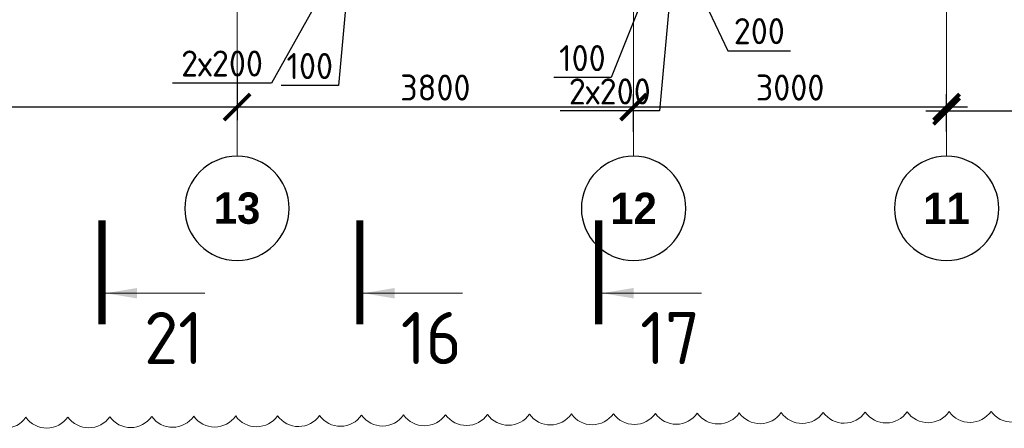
# Model space of a CAD drawing. Header units: millimetres. Extents: x 376598 to 1249954, y -318491 to -22134.
# Tile 153 of 256: x 610661 to 620098, y -123926 to -120007. Entities that reach past the tile are written whole.
import ezdxf

# ---------------------------------------------------------------- set-up
doc = ezdxf.new("R2010")
doc.units = ezdxf.units.MM
doc.linetypes.add('______5', pattern=[1100, 800, -100, 100, -100])
doc.linetypes.add('осевая', pattern=[50.8, 31.75, -6.35, 6.35, -6.35])
for name, color, linetype, lineweight in [('Оси', 40, '______5', 18), ('РАЗМЕРЫ', 1, 'Continuous', 9), ('Узлы', 7, 'Continuous', 0)]:
    doc.layers.add(name, color=color, linetype=linetype, lineweight=lineweight)
doc.styles.add('Century Gothic', font='GOTHIC.TTF')
doc.styles.add('GOST-2.304_Type-B', font='GOST_Common.ttf')
doc.dimstyles.new('СПДС', dxfattribs={"dimscale": 100, "dimtxt": 2.5, "dimasz": 2.5, "dimexe": 1.25, "dimexo": 0, "dimtad": 1, "dimdec": 0, "dimtxsty": 'GOST-2.304_Type-B', "dimblk": 'ARCHTICK', "dimcen": 2.5, "dimdle": 2, "dimadec": 0, "dimazin": 2, "dimtfac": 0.75, "dimtdec": 0, "dimtmove": 1, "dimatfit": 3, "dimfxl": 1, "dimtolj": 1, "dimarcsym": 1})

# ---------------------------------------------------------------- blocks, each defined once
blk = doc.blocks.new('NSY101')
at = {"color": 0, "linetype": 'ByBlock', "lineweight": -2}
blk.add_circle((0, 0), 50, dxfattribs=at)
blk = doc.blocks.new('_ArchTick')
at = {"color": 0, "linetype": 'ByBlock', "const_width": 0.15}
blk.add_lwpolyline([(-0.5, -0.5), (0.5, 0.5)], dxfattribs=at)
blk = doc.blocks.new('*D85')
at = {"layer": 'DEFPOINTS', "color": 0, "lineweight": 0, "transparency": 16777216}
for p in [(619544.8, -120885.6), (621844.8, -121068), (619544.8, -121080.3)]:
    blk.add_point(p, dxfattribs=at)
at = {"layer": 'РАЗМЕРЫ', "color": 0, "lineweight": -2, "transparency": 16777216}
for p, q in [((619544.8, -121080.3), (619544.8, -120760.6)), ((621844.8, -121068), (621844.8, -120760.6)), ((622044.8, -120885.6), (619344.8, -120885.6))]:
    blk.add_line(p, q, dxfattribs=at)
at = {"layer": 'РАЗМЕРЫ', "color": 0, "lineweight": -2, "transparency": 16777216, "xscale": 250, "yscale": 250, "zscale": 250, "rotation": 180}
blk.add_blockref('_ArchTick', (619544.8, -120885.6), dxfattribs=at)
at = {"layer": 'РАЗМЕРЫ', "color": 0, "lineweight": -2, "transparency": 16777216, "xscale": 250, "yscale": 250, "zscale": 250}
blk.add_blockref('_ArchTick', (621844.8, -120885.6), dxfattribs=at)
at = {"layer": 'РАЗМЕРЫ', "color": 0, "lineweight": 0, "transparency": 16777216, "insert": (620694.8, -120698.1), "char_height": 250, "attachment_point": 5, "style": 'GOST-2.304_Type-B'}
blk.add_mtext('\\A1;2300', dxfattribs=at)
blk = doc.blocks.new('*D86')
at = {"layer": 'DEFPOINTS', "color": 0, "lineweight": 0, "transparency": 16777216}
for p in [(616544.8, -120845.4), (616544.8, -121084.2), (619544.8, -121080.3)]:
    blk.add_point(p, dxfattribs=at)
at = {"layer": 'РАЗМЕРЫ', "color": 0, "lineweight": -2, "transparency": 16777216}
for p, q in [((616544.8, -121084.2), (616544.8, -120720.4)), ((619544.8, -121080.3), (619544.8, -120720.4)), ((619744.8, -120845.4), (616344.8, -120845.4))]:
    blk.add_line(p, q, dxfattribs=at)
at = {"layer": 'РАЗМЕРЫ', "color": 0, "lineweight": -2, "transparency": 16777216, "xscale": 250, "yscale": 250, "zscale": 250, "rotation": 180}
blk.add_blockref('_ArchTick', (616544.8, -120845.4), dxfattribs=at)
at = {"layer": 'РАЗМЕРЫ', "color": 0, "lineweight": -2, "transparency": 16777216, "xscale": 250, "yscale": 250, "zscale": 250}
blk.add_blockref('_ArchTick', (619544.8, -120845.4), dxfattribs=at)
at = {"layer": 'РАЗМЕРЫ', "color": 0, "lineweight": 0, "transparency": 16777216, "insert": (618044.8, -120657.9), "char_height": 250, "attachment_point": 5, "style": 'GOST-2.304_Type-B'}
blk.add_mtext('\\A1;3000', dxfattribs=at)
blk = doc.blocks.new('*D87')
at = {"layer": 'DEFPOINTS', "color": 0, "lineweight": 0, "transparency": 16777216}
for p in [(612744.8, -120519.8), (612744.8, -120845.4), (616544.8, -121084.2)]:
    blk.add_point(p, dxfattribs=at)
at = {"layer": 'РАЗМЕРЫ', "color": 0, "lineweight": -2, "transparency": 16777216}
for p, q in [((612744.8, -120519.8), (612744.8, -120970.4)), ((616544.8, -121084.2), (616544.8, -120720.4)), ((616744.8, -120845.4), (612544.8, -120845.4))]:
    blk.add_line(p, q, dxfattribs=at)
at = {"layer": 'РАЗМЕРЫ', "color": 0, "lineweight": -2, "transparency": 16777216, "xscale": 250, "yscale": 250, "zscale": 250, "rotation": 180}
blk.add_blockref('_ArchTick', (612744.8, -120845.4), dxfattribs=at)
at = {"layer": 'РАЗМЕРЫ', "color": 0, "lineweight": -2, "transparency": 16777216, "xscale": 250, "yscale": 250, "zscale": 250}
blk.add_blockref('_ArchTick', (616544.8, -120845.4), dxfattribs=at)
at = {"layer": 'РАЗМЕРЫ', "color": 0, "lineweight": 0, "transparency": 16777216, "insert": (614644.8, -120657.9), "char_height": 250, "attachment_point": 5, "style": 'GOST-2.304_Type-B'}
blk.add_mtext('\\A1;3800', dxfattribs=at)
blk = doc.blocks.new('*D75')
at = {"layer": 'DEFPOINTS', "color": 0, "lineweight": 0, "transparency": 16777216}
for p in [(606544.8, -120298.7), (612744.8, -120519.8), (606544.8, -120845.4)]:
    blk.add_point(p, dxfattribs=at)
at = {"layer": 'РАЗМЕРЫ', "color": 0, "lineweight": -2, "transparency": 16777216}
for p, q in [((606544.8, -120298.7), (606544.8, -120970.4)), ((612744.8, -120519.8), (612744.8, -120970.4)), ((612944.8, -120845.4), (606344.8, -120845.4))]:
    blk.add_line(p, q, dxfattribs=at)
at = {"layer": 'РАЗМЕРЫ', "color": 0, "lineweight": -2, "transparency": 16777216, "xscale": 250, "yscale": 250, "zscale": 250, "rotation": 180}
blk.add_blockref('_ArchTick', (606544.8, -120845.4), dxfattribs=at)
at = {"layer": 'РАЗМЕРЫ', "color": 0, "lineweight": -2, "transparency": 16777216, "xscale": 250, "yscale": 250, "zscale": 250}
blk.add_blockref('_ArchTick', (612744.8, -120845.4), dxfattribs=at)
at = {"layer": 'РАЗМЕРЫ', "color": 0, "lineweight": 0, "transparency": 16777216, "insert": (609644.8, -120657.9), "char_height": 250, "attachment_point": 5, "style": 'GOST-2.304_Type-B'}
blk.add_mtext('\\A1;6200', dxfattribs=at)
blk = doc.blocks.new('*D1348')
at = {"layer": 'DEFPOINTS', "color": 0, "lineweight": 0, "transparency": 16777216}
for p in [(613344.7, -119173.4), (613744.7, -119173.4), (613744.7, -119773.2)]:
    blk.add_point(p, dxfattribs=at)
at = {"layer": 'РАЗМЕРЫ', "color": 0, "lineweight": -2, "transparency": 16777216}
for p, q in [((613344.7, -119173.4), (613344.7, -119898.2)), ((613744.7, -119173.4), (613744.7, -119898.2)), ((613544.7, -119773.2), (613075.4, -120614.8)), ((613144.7, -119773.2), (613944.7, -119773.2)), ((613075.4, -120614.8), (612125.4, -120614.8))]:
    blk.add_line(p, q, dxfattribs=at)
at = {"layer": 'РАЗМЕРЫ', "color": 0, "lineweight": -2, "transparency": 16777216, "xscale": 250, "yscale": 250, "zscale": 250, "rotation": 180}
blk.add_blockref('_ArchTick', (613344.7, -119773.2), dxfattribs=at)
at = {"layer": 'РАЗМЕРЫ', "color": 0, "lineweight": -2, "transparency": 16777216, "xscale": 250, "yscale": 250, "zscale": 250}
blk.add_blockref('_ArchTick', (613744.7, -119773.2), dxfattribs=at)
at = {"layer": 'РАЗМЕРЫ', "color": 0, "lineweight": 0, "transparency": 16777216, "insert": (612600.4, -120427.3), "char_height": 250, "attachment_point": 5, "style": 'GOST-2.304_Type-B'}
blk.add_mtext('\\A1;2х200', dxfattribs=at)
blk = doc.blocks.new('*D1349')
at = {"layer": 'DEFPOINTS', "color": 0, "lineweight": 0, "transparency": 16777216}
for p in [(613744.7, -119173.4), (613844.7, -119173.4), (613844.7, -119773.2)]:
    blk.add_point(p, dxfattribs=at)
at = {"layer": 'РАЗМЕРЫ', "color": 0, "lineweight": -2, "transparency": 16777216}
for p, q in [((613744.7, -119173.4), (613744.7, -119898.2)), ((613844.7, -119173.4), (613844.7, -119898.2)), ((613744.7, -119773.2), (613494.7, -119773.2)), ((613794.7, -119773.2), (613716.6, -120639.2)), ((613744.7, -119773.2), (613844.7, -119773.2)), ((613744.7, -119773.2), (613844.7, -119773.2)), ((613844.7, -119773.2), (614094.7, -119773.2)), ((613716.6, -120639.2), (613166.6, -120639.2))]:
    blk.add_line(p, q, dxfattribs=at)
at = {"layer": 'РАЗМЕРЫ', "color": 0, "lineweight": -2, "transparency": 16777216, "xscale": 250, "yscale": 250, "zscale": 250}
blk.add_blockref('_ArchTick', (613744.7, -119773.2), dxfattribs=at)
at = {"layer": 'РАЗМЕРЫ', "color": 0, "lineweight": -2, "transparency": 16777216, "xscale": 250, "yscale": 250, "zscale": 250, "rotation": 180}
blk.add_blockref('_ArchTick', (613844.7, -119773.2), dxfattribs=at)
at = {"layer": 'РАЗМЕРЫ', "color": 0, "lineweight": 0, "transparency": 16777216, "insert": (613441.6, -120451.7), "char_height": 250, "attachment_point": 5, "style": 'GOST-2.304_Type-B'}
blk.add_mtext('\\A1;100', dxfattribs=at)
blk = doc.blocks.new('*D1366')
at = {"layer": 'DEFPOINTS', "color": 0, "lineweight": 0, "transparency": 16777216}
for p in [(616595, -119173.2), (616695.5, -119173.7), (616695.5, -119773.2)]:
    blk.add_point(p, dxfattribs=at)
at = {"layer": 'РАЗМЕРЫ', "color": 0, "lineweight": -2, "transparency": 16777216}
for p, q in [((616595, -119173.2), (616595, -119898.2)), ((616695.5, -119173.7), (616695.5, -119898.2)), ((616645.2, -119773.2), (616329.5, -120563.1)), ((616595, -119773.2), (616345, -119773.2)), ((616595, -119773.2), (616695.5, -119773.2)), ((616595, -119773.2), (616695.5, -119773.2)), ((616695.5, -119773.2), (616945.5, -119773.2)), ((616329.5, -120563.1), (615779.5, -120563.1))]:
    blk.add_line(p, q, dxfattribs=at)
at = {"layer": 'РАЗМЕРЫ', "color": 0, "lineweight": -2, "transparency": 16777216, "xscale": 250, "yscale": 250, "zscale": 250}
blk.add_blockref('_ArchTick', (616595, -119773.2), dxfattribs=at)
at = {"layer": 'РАЗМЕРЫ', "color": 0, "lineweight": -2, "transparency": 16777216, "xscale": 250, "yscale": 250, "zscale": 250, "rotation": 180}
blk.add_blockref('_ArchTick', (616695.5, -119773.2), dxfattribs=at)
at = {"layer": 'РАЗМЕРЫ', "color": 0, "lineweight": 0, "transparency": 16777216, "insert": (616054.5, -120375.6), "char_height": 250, "attachment_point": 5, "style": 'GOST-2.304_Type-B'}
blk.add_mtext('\\A1;100', dxfattribs=at)
blk = doc.blocks.new('*D1367')
at = {"layer": 'DEFPOINTS', "color": 0, "lineweight": 0, "transparency": 16777216}
for p in [(616695.5, -119173.7), (617094.7, -119173.4), (617094.7, -119773.2)]:
    blk.add_point(p, dxfattribs=at)
at = {"layer": 'РАЗМЕРЫ', "color": 0, "lineweight": -2, "transparency": 16777216}
for p, q in [((616695.5, -119173.7), (616695.5, -119898.2)), ((617094.7, -119173.4), (617094.7, -119898.2)), ((616495.5, -119773.2), (617294.7, -119773.2)), ((616895.1, -119773.2), (616792, -120882.6)), ((616792, -120882.6), (615842, -120882.6))]:
    blk.add_line(p, q, dxfattribs=at)
at = {"layer": 'РАЗМЕРЫ', "color": 0, "lineweight": -2, "transparency": 16777216, "xscale": 250, "yscale": 250, "zscale": 250, "rotation": 180}
blk.add_blockref('_ArchTick', (616695.5, -119773.2), dxfattribs=at)
at = {"layer": 'РАЗМЕРЫ', "color": 0, "lineweight": -2, "transparency": 16777216, "xscale": 250, "yscale": 250, "zscale": 250}
blk.add_blockref('_ArchTick', (617094.7, -119773.2), dxfattribs=at)
at = {"layer": 'РАЗМЕРЫ', "color": 0, "lineweight": 0, "transparency": 16777216, "insert": (616317, -120695.1), "char_height": 250, "attachment_point": 5, "style": 'GOST-2.304_Type-B'}
blk.add_mtext('\\A1;2х200', dxfattribs=at)
blk = doc.blocks.new('*D1368')
at = {"layer": 'DEFPOINTS', "color": 0, "lineweight": 0, "transparency": 16777216}
for p in [(617094.7, -119173.4), (617294.9, -119449.2), (617294.9, -119773.2)]:
    blk.add_point(p, dxfattribs=at)
at = {"layer": 'РАЗМЕРЫ', "color": 0, "lineweight": -2, "transparency": 16777216}
for p, q in [((617094.7, -119173.4), (617094.7, -119898.2)), ((617294.9, -119449.2), (617294.9, -119898.2)), ((616894.7, -119773.2), (617494.9, -119773.2)), ((617194.8, -119773.2), (617449.8, -120304.5)), ((617449.8, -120304.5), (618049.8, -120304.5))]:
    blk.add_line(p, q, dxfattribs=at)
at = {"layer": 'РАЗМЕРЫ', "color": 0, "lineweight": -2, "transparency": 16777216, "xscale": 250, "yscale": 250, "zscale": 250, "rotation": 180}
blk.add_blockref('_ArchTick', (617094.7, -119773.2), dxfattribs=at)
at = {"layer": 'РАЗМЕРЫ', "color": 0, "lineweight": -2, "transparency": 16777216, "xscale": 250, "yscale": 250, "zscale": 250}
blk.add_blockref('_ArchTick', (617294.9, -119773.2), dxfattribs=at)
at = {"layer": 'РАЗМЕРЫ', "color": 0, "lineweight": 0, "transparency": 16777216, "insert": (617749.8, -120117), "char_height": 250, "attachment_point": 5, "style": 'GOST-2.304_Type-B'}
blk.add_mtext('\\A1;200', dxfattribs=at)

msp = doc.modelspace()

# ---------------------------------------------------------------- linework, layer by layer
at = {"layer": 'Оси', "color": 16, "linetype": 'осевая', "lineweight": 0, "ltscale": 0.5, "transparency": 33554687}
for p, q in [((612744.8, -114733.3), (612744.8, -121316.8)), ((616544.8, -114733.3), (616544.8, -121316.8)), ((619544.8, -114733.3), (619544.8, -121316.8))]:
    msp.add_line(p, q, dxfattribs=at)
at = {"layer": 'РАЗМЕРЫ', "color": 240, "lineweight": 0, "true_color": 0xed1f24}
msp.add_lwpolyline([(610318.2, -123822.5, 0.520567), (610720.4, -123820.1, 0.520567), (611122.6, -123817.6, 0.520567), (611524.8, -123815.1, 0.520567), (611927, -123812.7, 0.520567), (612329.3, -123810.2, 0.520567), (612731.5, -123807.8, 0.520567), (613133.7, -123805.3, 0.520567), (613535.9, -123802.9, 0.520567), (613938.1, -123800.4, 0.520567), (614340.4, -123797.9, 0.520567), (614742.6, -123795.5, 0.520567), (615144.8, -123793, 0.520567), (615547, -123790.6, 0.520567), (615949.2, -123788.1, 0.520567), (616351.5, -123785.7, 0.520567), (616753.7, -123783.2, 0.520567), (617155.9, -123780.7, 0.520567), (617558.1, -123778.3, 0.520567), (617960.3, -123775.8, 0.520567), (618362.6, -123773.4, 0.520567), (618764.8, -123770.9, 0.520567), (619167, -123768.4, 0.520567), (619569.2, -123766, 0.520567), (619971.4, -123763.5, 0.520567), (620373.7, -123761.1, 0.520567)], format="xyb", dxfattribs=at)
at = {"layer": 'Узлы', "color": 1, "linetype": 'Continuous', "lineweight": 0}
for p, q in [((611486.6, -122630.3, -320), (612436.6, -122630.3, -320)), ((613956.3, -122630.3, -320), (614906.3, -122630.3, -320)), ((616244.4, -122630.3, -320), (617194.4, -122630.3, -320))]:
    msp.add_line(p, q, dxfattribs=at)
at = {"layer": 'Узлы', "color": 1, "linetype": 'Continuous', "lineweight": 0, "const_width": 70, "elevation": -320}
for points in [[(611451.6, -122930.3), (611451.6, -121930.3)], [(613921.3, -122930.3), (613921.3, -121930.3)], [(616209.4, -122930.3), (616209.4, -121930.3)]]:
    msp.add_lwpolyline(points, dxfattribs=at)
at = {"layer": 'Узлы', "color": 1, "linetype": 'Continuous', "lineweight": 0}
for points in [[(611486.6, -122630.3, -320), (611787.1, -122680.6, -320), (611787.1, -122580, -320)], [(613956.3, -122630.3, -320), (614256.7, -122680.6, -320), (614256.7, -122580, -320)], [(616244.4, -122630.3, -320), (616544.9, -122680.6, -320), (616544.9, -122580, -320)]]:
    msp.add_solid(points, dxfattribs=at)

# ---------------------------------------------------------------- block references
at = {"layer": 'Оси', "color": 16, "linetype": 'Continuous', "lineweight": 25, "transparency": 33554687, "xscale": -9.999999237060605, "yscale": 9.999999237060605, "zscale": 9.999999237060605}
for p in [(612744.8, -121816.8), (616544.8, -121816.8), (619544.8, -121816.8)]:
    msp.add_blockref('NSY101', p, dxfattribs=at)

# ---------------------------------------------------------------- texts
at = {"layer": 'Оси', "color": 16, "linetype": 'Continuous', "lineweight": 25, "transparency": 33554687, "char_height": 300, "width": 620, "attachment_point": 5, "style": 'Century Gothic'}
for s, insert in [('\\A1;{\\fCentury Gothic|i0|b1;\\H300.000000;\\W1.000000;\\C16;13}\\P', (612744.8, -121816.8)), ('\\A1;{\\fCentury Gothic|i0|b1;\\H300.000000;\\W1.000000;\\C16;12}\\P', (616544.8, -121816.8)), ('\\A1;{\\fCentury Gothic|i0|b1;\\H300.000000;\\W1.000000;\\C16;11}\\P', (619544.8, -121816.8))]:
    msp.add_mtext(s, dxfattribs=dict(at, insert=insert))
at = {"layer": 'Узлы', "color": 1, "linetype": 'Continuous', "lineweight": 0, "char_height": 500, "attachment_point": 5, "style": 'GOST-2.304_Type-B'}
for s, insert in [('21', (612136.6, -123060.3, -320)), ('16', (614606.3, -123060.3, -320)), ('17', (616894.4, -123060.3, -320))]:
    msp.add_mtext_dynamic_manual_height_columns(s, width=723.88, gutter_width=25, heights=[0], dxfattribs=dict(at, insert=insert))

# ---------------------------------------------------------------- dimensions: what is measured, and where the dimension line sits
at = {"layer": 'РАЗМЕРЫ', "color": 1, "lineweight": 0}
for base, p1, p2, picture, middle in [((613744.7, -119773.2), (613344.7, -119173.4), (613744.7, -119173.4), '*D1348', (613012.9, -120614.8)), ((617094.7, -119773.2), (616695.5, -119173.7), (617094.7, -119173.4), '*D1367', (616729.5, -120882.6))]:
    dim = msp.add_linear_dim(base=base, p1=p1, p2=p2, angle=180, text='2х200', dimstyle='СПДС', dxfattribs=at)
    dim.commit()
    dim.dimension.update_dxf_attribs({"geometry": picture, "text_midpoint": middle, "dimtype": 160})
for base, p1, p2, picture, middle in [((613844.7, -119773.2), (613744.7, -119173.4), (613844.7, -119173.4), '*D1349', (613654.1, -120639.2)), ((616695.4626, -119773.214), (616594.972, -119173.1948), (616695.4626, -119173.6854), '*D1366', (616266.9556, -120563.1341)), ((617294.9, -119773.2), (617094.7, -119173.4), (617294.9, -119449.2), '*D1368', (617512.3, -120304.5))]:
    dim = msp.add_linear_dim(base=base, p1=p1, p2=p2, angle=180, dimstyle='СПДС', dxfattribs=at)
    dim.commit()
    dim.dimension.update_dxf_attribs({"geometry": picture, "text_midpoint": middle, "dimtype": 160})
for base, p1, p2, picture, middle in [((606544.8, -120845.4), (612744.8, -120519.8), (606544.8, -120298.7), '*D75', (609644.8, -120657.9)), ((612744.8, -120845.4), (616544.8, -121084.2), (612744.8, -120519.8), '*D87', (614644.8, -120657.9)), ((616544.8, -120845.4), (619544.8, -121080.3), (616544.8, -121084.2), '*D86', (618044.8, -120657.9)), ((619544.8, -120885.6), (621844.8, -121068), (619544.8, -121080.3), '*D85', (620694.8, -120698.1))]:
    dim = msp.add_linear_dim(base=base, p1=p1, p2=p2, angle=180, dimstyle='СПДС', dxfattribs=at)
    dim.commit()
    dim.dimension.update_dxf_attribs({"geometry": picture, "text_midpoint": middle})

doc.saveas('drawing.dxf')
